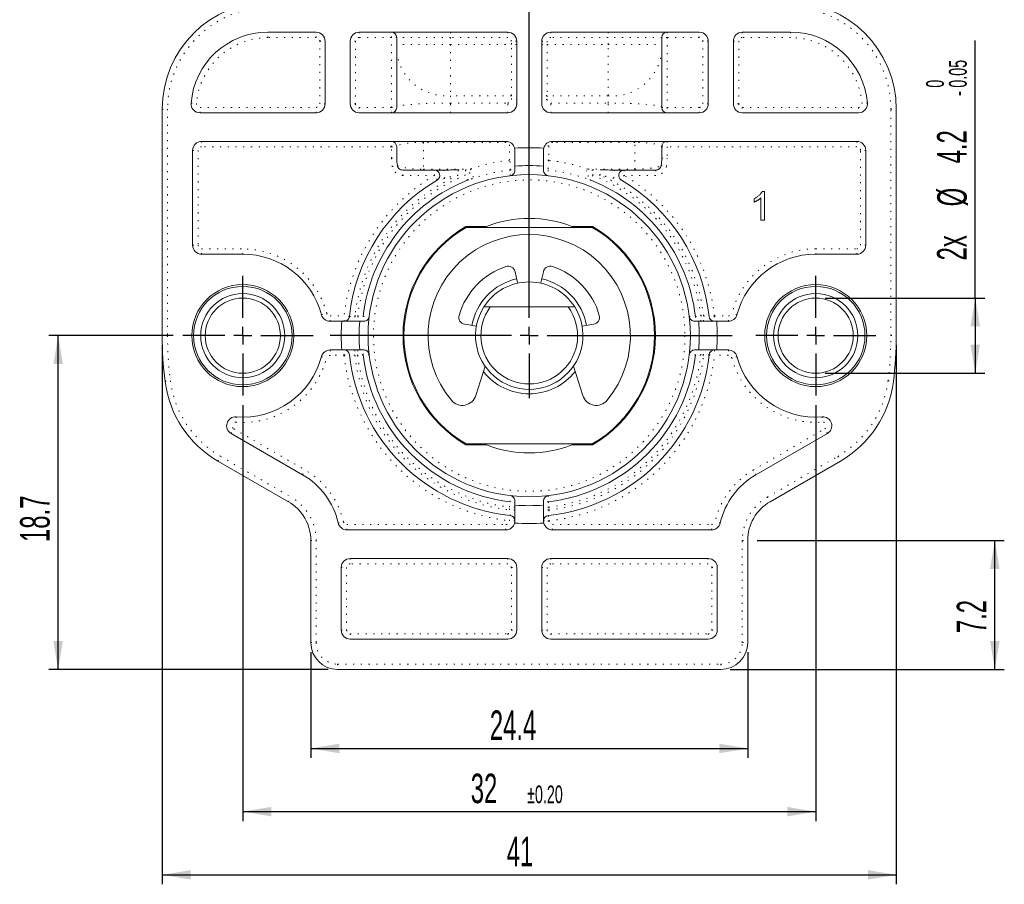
# Model space of a CAD drawing. Header units: millimetres. Extents: x 47 to 256, y 100 to 376.
# Tile 4 of 6: x 47 to 141, y 240 to 322. Entities that reach past the tile are written whole.
import ezdxf

# ---------------------------------------------------------------- set-up
doc = ezdxf.new("R2010")
doc.units = ezdxf.units.MM
doc.linetypes.add('DOT2', pattern=[0.635, 0, -0.635])
doc.layers.add('LINEE_SOTTILI', color=7, linetype='Continuous')
doc.styles.add('SLDTEXTSTYLE0', font='TXT', dxfattribs={"width": 0.605})
doc.dimstyles.new('SLDDIMSTYLE0', dxfattribs={"dimtxt": 2.8, "dimasz": 2.7, "dimexe": 0, "dimexo": 0.0625, "dimgap": 0.7, "dimtad": 1, "dimlfac": 0.588235, "dimrnd": 1e-09, "dimzin": 12, "dimdsep": 46, "dimtxsty": 'SLDTEXTSTYLE0', "dimsah": 1, "dimcen": 0.09, "dimadec": 0, "dimazin": 3, "dimtol": 1, "dimtp": 0.2, "dimtm": 0.2, "dimtfac": 1, "dimtofl": 0, "dimtmove": 0, "dimatfit": 3, "dimfxl": 0, "dimfrac": 2, "dimtolj": 1, "dimtzin": 0, "dimarcsym": 0})
doc.dimstyles.new('SLDDIMSTYLE1', dxfattribs={"dimtxt": 2.8, "dimasz": 2.7, "dimexe": 0, "dimexo": 0.0625, "dimgap": 0.7, "dimtad": 1, "dimlfac": 0.588235, "dimrnd": 1e-09, "dimzin": 12, "dimdsep": 46, "dimtxsty": 'SLDTEXTSTYLE0', "dimsah": 1, "dimcen": 0.09, "dimadec": 0, "dimazin": 3, "dimtfac": 1, "dimtofl": 0, "dimtmove": 0, "dimatfit": 3, "dimfxl": 0, "dimfrac": 2, "dimtolj": 1, "dimtzin": 12, "dimarcsym": 0})
doc.dimstyles.new('SLDDIMSTYLE2', dxfattribs={"dimtxt": 2.8, "dimasz": 2.7, "dimexe": 0, "dimexo": 0.0625, "dimgap": 0.7, "dimtad": 1, "dimdec": 1, "dimlfac": 0.588235, "dimrnd": 1e-09, "dimzin": 12, "dimdsep": 46, "dimtxsty": 'SLDTEXTSTYLE0', "dimsah": 1, "dimcen": 0.09, "dimadec": 0, "dimazin": 3, "dimtfac": 1, "dimtdec": 1, "dimtofl": 0, "dimtmove": 0, "dimatfit": 3, "dimfxl": 0, "dimfrac": 2, "dimtolj": 1, "dimtzin": 12, "dimarcsym": 0})
doc.dimstyles.new('SLDDIMSTYLE3', dxfattribs={"dimtxt": 2.8, "dimasz": 2.7, "dimexe": 0, "dimexo": 0.0625, "dimgap": 0.7, "dimtad": 1, "dimlfac": 0.588235, "dimrnd": 1e-09, "dimzin": 12, "dimdsep": 46, "dimtxsty": 'SLDTEXTSTYLE0', "dimsah": 1, "dimcen": 0.09, "dimadec": 0, "dimazin": 3, "dimtol": 1, "dimtm": 0.05, "dimtfac": 1, "dimtofl": 0, "dimtmove": 0, "dimatfit": 3, "dimfxl": 0, "dimfrac": 2, "dimtolj": 1, "dimarcsym": 0})

# ---------------------------------------------------------------- blocks, each defined once
blk = doc.blocks.new('_D')
at = {"layer": 'LINEE_SOTTILI', "color": 7}
for p, q in [((68.291, 285.373), (68.291, 245.863)), ((122.691, 285.373), (122.691, 245.863)), ((68.291, 246.763), (122.691, 246.763))]:
    blk.add_line(p, q, dxfattribs=at)
for points in [[(68.291, 246.763), (70.991, 246.313), (70.991, 247.213)], [(122.691, 246.763), (119.991, 247.213), (119.991, 246.313)]]:
    blk.add_solid(points, dxfattribs=at)
at = {"layer": 'LINEE_SOTTILI', "color": 7, "attachment_point": 1, "style": 'SLDTEXTSTYLE0'}
for s, insert, char_height in [('32', (89.938, 250.372), 2.8), ('±0.20', (95.285, 249.247), 1.68)]:
    blk.add_mtext(s, dxfattribs=dict(at, insert=insert, char_height=char_height))
blk = doc.blocks.new('_D_1')
at = {"layer": 'LINEE_SOTTILI', "color": 7}
for p, q in [((60.641, 291.068), (60.641, 239.863)), ((130.341, 291.068), (130.341, 239.863)), ((60.641, 240.763), (130.341, 240.763))]:
    blk.add_line(p, q, dxfattribs=at)
for points in [[(60.641, 240.763), (63.341, 240.313), (63.341, 241.213)], [(130.341, 240.763), (127.641, 241.213), (127.641, 240.313)]]:
    blk.add_solid(points, dxfattribs=at)
at = {"layer": 'LINEE_SOTTILI', "color": 7, "insert": (93.352, 244.372), "char_height": 2.8, "attachment_point": 1, "style": 'SLDTEXTSTYLE0'}
blk.add_mtext('41', dxfattribs=at)
blk = doc.blocks.new('_D_2')
at = {"layer": 'LINEE_SOTTILI', "color": 7}
for p, q in [((61.696, 291.968), (49.861, 291.968)), ((50.761, 260.263), (50.761, 291.968)), ((76.401, 260.263), (49.861, 260.263))]:
    blk.add_line(p, q, dxfattribs=at)
for points in [[(50.761, 291.968), (50.311, 289.268), (51.211, 289.268)], [(50.761, 260.263), (51.211, 262.963), (50.311, 262.963)]]:
    blk.add_solid(points, dxfattribs=at)
at = {"layer": 'LINEE_SOTTILI', "color": 7, "insert": (47.152, 272.372), "char_height": 2.8, "attachment_point": 1, "rotation": 90, "style": 'SLDTEXTSTYLE0'}
blk.add_mtext('18.7', dxfattribs=at)
blk = doc.blocks.new('_D_3')
at = {"layer": 'LINEE_SOTTILI', "color": 7}
for p, q in [((74.751, 261.913), (74.751, 251.863)), ((116.231, 261.913), (116.231, 251.863)), ((74.751, 252.763), (116.231, 252.763))]:
    blk.add_line(p, q, dxfattribs=at)
for points in [[(74.751, 252.763), (77.451, 252.313), (77.451, 253.213)], [(116.231, 252.763), (113.531, 253.213), (113.531, 252.313)]]:
    blk.add_solid(points, dxfattribs=at)
at = {"layer": 'LINEE_SOTTILI', "color": 7, "insert": (91.748, 256.372), "char_height": 2.8, "attachment_point": 1, "style": 'SLDTEXTSTYLE0'}
blk.add_mtext('24.4', dxfattribs=at)
blk = doc.blocks.new('_D_4')
at = {"layer": 'LINEE_SOTTILI', "color": 7}
for p, q in [((117.131, 272.514), (140.599, 272.514)), ((139.699, 260.263), (139.699, 272.514)), ((114.581, 260.263), (140.599, 260.263))]:
    blk.add_line(p, q, dxfattribs=at)
for points in [[(139.699, 272.514), (139.249, 269.814), (140.149, 269.814)], [(139.699, 260.263), (140.149, 262.963), (139.249, 262.963)]]:
    blk.add_solid(points, dxfattribs=at)
at = {"layer": 'LINEE_SOTTILI', "color": 7, "insert": (136.089, 263.715), "char_height": 2.8, "attachment_point": 1, "rotation": 90, "style": 'SLDTEXTSTYLE0'}
blk.add_mtext('7.2', dxfattribs=at)
blk = doc.blocks.new('_D_5')
at = {"layer": 'LINEE_SOTTILI', "color": 7}
for p, q in [((137.841, 295.538), (137.841, 320.003)), ((123.591, 295.538), (138.741, 295.538)), ((137.841, 295.538), (137.841, 288.398)), ((123.591, 288.398), (138.741, 288.398))]:
    blk.add_line(p, q, dxfattribs=at)
for points in [[(137.841, 295.538), (137.391, 292.838), (138.291, 292.838)], [(137.841, 288.398), (138.291, 291.098), (137.391, 291.098)]]:
    blk.add_solid(points, dxfattribs=at)
at = {"layer": 'LINEE_SOTTILI', "color": 7, "attachment_point": 1, "rotation": 90, "style": 'SLDTEXTSTYLE0'}
for s, insert, char_height in [('0.05', (135.349, 315.512), 1.68), ('0', (133.179, 315.512), 1.68), ('-', (135.349, 314.744), 1.68), ('4.2', (134.212, 308.327), 2.8), ('%%c', (134.232, 304.245), 2.8), ('2x', (134.212, 299.111), 2.8)]:
    blk.add_mtext(s, dxfattribs=dict(at, insert=insert, char_height=char_height))
blk = doc.blocks.new('SW_CENTERMARKSYMBOL_0')
at = {"layer": 'LINEE_SOTTILI', "color": 0}
for p, q in [((0, 1.7), (0, 5.695)), ((-1.7, 0), (-5.695, 0)), ((0, 0), (-0.85, 0)), ((0, 0), (0, 0.85)), ((0, 0), (0, -0.85)), ((0, 0), (0.85, 0)), ((1.7, 0), (6.694, 0)), ((0, -1.7), (0, -5.695))]:
    blk.add_line(p, q, dxfattribs=at)
blk = doc.blocks.new('SW_CENTERMARKSYMBOL_1')
at = {"layer": 'LINEE_SOTTILI', "color": 0}
for p, q in [((0, 1.7), (0, 5.695)), ((-1.7, 0), (-5.695, 0)), ((0, 0), (-0.85, 0)), ((0, 0), (0, 0.85)), ((0, 0), (0, -0.85)), ((0, 0), (0.85, 0)), ((1.7, 0), (5.695, 0)), ((0, -1.7), (0, -5.695))]:
    blk.add_line(p, q, dxfattribs=at)
blk = doc.blocks.new('SW_CENTERMARKSYMBOL_2')
at = {"layer": 'LINEE_SOTTILI', "color": 0}
for p, q in [((0, 1.7), (0, 38.127)), ((-1.7, 0), (-18.901, 0)), ((0, 0), (-0.85, 0)), ((0, 0), (0, 0.85)), ((0, 0), (0, -0.85)), ((0, 0), (0.85, 0)), ((1.7, 0), (19.253, 0)), ((0, -1.7), (0, -5.95))]:
    blk.add_line(p, q, dxfattribs=at)

msp = doc.modelspace()

# ---------------------------------------------------------------- linework, layer by layer
at = {"color": 7, "linetype": 'Continuous', "lineweight": 15}
for p, q in [((70.671, 320.783), (75.261, 320.783)), ((79.341, 320.783), (93.451, 320.783)), ((111.641, 320.783), (97.531, 320.783)), ((120.311, 320.783), (115.721, 320.783)), ((76.111, 319.933), (76.111, 313.983)), ((78.491, 313.983), (78.491, 319.933)), ((82.911, 319.63), (82.911, 320.273)), ((94.301, 319.933), (94.301, 313.983)), ((96.681, 319.933), (96.681, 313.983)), ((108.071, 320.273), (108.071, 319.63)), ((112.491, 313.983), (112.491, 319.933)), ((114.871, 319.933), (114.871, 313.983)), ((82.911, 318.934), (82.911, 319.63)), ((82.911, 313.643), (82.911, 318.934)), ((108.071, 319.63), (108.071, 318.934)), ((108.071, 318.934), (108.071, 313.643)), ((60.641, 291.968), (60.641, 313.473)), ((130.341, 313.473), (130.341, 291.968)), ((75.261, 313.133), (64.231, 313.133)), ((93.451, 313.133), (79.341, 313.133)), ((97.531, 313.133), (111.641, 313.133)), ((115.721, 313.133), (126.751, 313.133)), ((93.281, 310.413), (64.381, 310.413)), ((126.601, 310.413), (97.701, 310.413)), ((63.531, 309.563), (63.531, 300.553)), ((82.911, 308.814), (82.911, 309.903)), ((96.851, 309.563), (96.851, 308.06)), ((108.071, 309.903), (108.071, 308.814)), ((127.451, 300.553), (127.451, 309.563)), ((85.461, 307.693), (83.483, 307.693)), ((87.312, 307.693), (85.461, 307.693)), ((94.131, 307.667), (94.131, 308.06)), ((96.851, 308.06), (96.851, 307.667)), ((105.521, 307.693), (103.67, 307.693)), ((107.499, 307.693), (105.521, 307.693)), ((116.842, 304.648), (116.842, 304.97)), ((117.47, 302.93), (117.47, 305.049)), ((117.594, 305.65), (117.818, 305.65)), ((117.818, 305.65), (117.818, 302.93)), ((117.818, 302.93), (117.47, 302.93)), ((89.482, 302.338), (91.435, 302.338)), ((89.505, 302.253), (101.477, 302.253)), ((99.547, 302.338), (101.5, 302.338)), ((64.381, 299.703), (68.291, 299.703)), ((122.691, 299.703), (126.601, 299.703)), ((94.144, 298.043), (94.345, 297.138)), ((96.637, 297.138), (96.838, 298.043)), ((94.345, 297.138), (94.403, 296.95)), ((96.579, 296.95), (96.637, 297.138)), ((91.177, 294.688), (91.794, 294.688)), ((91.794, 294.688), (99.188, 294.688)), ((99.188, 294.688), (99.805, 294.688)), ((77.693, 293.328), (76.587, 293.328)), ((79.398, 293.328), (79.792, 293.328)), ((90.469, 292.853), (89.363, 293.048)), ((101.619, 293.048), (100.514, 292.853)), ((111.19, 293.328), (111.584, 293.328)), ((114.395, 293.328), (113.289, 293.328)), ((76.587, 290.608), (77.693, 290.608)), ((79.792, 290.608), (79.398, 290.608)), ((111.584, 290.608), (111.19, 290.608)), ((113.289, 290.608), (114.395, 290.608)), ((90.412, 286.28), (91.293, 289.072)), ((99.689, 289.072), (100.57, 286.28)), ((67.184, 282.674), (73.964, 278.759)), ((117.018, 278.759), (123.798, 282.674)), ((91.435, 281.598), (89.482, 281.598)), ((101.477, 281.683), (89.505, 281.683)), ((101.5, 281.598), (99.547, 281.598)), ((72.626, 276.195), (65.934, 280.059)), ((125.048, 280.059), (118.356, 276.195)), ((94.131, 275.875), (94.131, 276.269)), ((94.131, 274.373), (94.131, 275.875)), ((96.851, 276.269), (96.851, 275.875)), ((78.179, 273.523), (93.281, 273.523)), ((97.701, 273.523), (112.803, 273.523)), ((74.751, 262.813), (74.751, 272.514)), ((116.231, 272.514), (116.231, 262.813)), ((93.451, 270.803), (78.491, 270.803)), ((112.491, 270.803), (97.531, 270.803)), ((77.641, 269.953), (77.641, 264.003)), ((94.301, 264.003), (94.301, 269.953)), ((96.681, 269.953), (96.681, 264.003)), ((113.341, 264.003), (113.341, 269.953)), ((78.491, 263.153), (93.451, 263.153)), ((97.531, 263.153), (112.491, 263.153)), ((113.681, 260.263), (77.301, 260.263))]:
    msp.add_line(p, q, dxfattribs=at)
at = {"color": 8, "linetype": 'DOT2', "lineweight": 0}
for p, q in [((70.671, 320.273), (70.671, 320.783)), ((75.261, 320.273), (75.261, 320.783)), ((79.341, 320.783), (79.341, 320.273)), ((82.401, 320.273), (82.401, 320.783)), ((88.011, 320.783), (88.011, 320.273)), ((93.451, 320.783), (93.451, 320.273)), ((97.531, 320.783), (97.531, 320.273)), ((102.971, 320.783), (102.971, 320.273)), ((108.581, 320.783), (108.581, 320.273)), ((111.641, 320.273), (111.641, 320.783)), ((115.721, 320.783), (115.721, 320.273)), ((120.311, 320.783), (120.311, 320.273)), ((75.261, 320.273), (70.671, 320.273)), ((75.601, 313.983), (75.601, 319.933)), ((75.601, 319.933), (76.111, 319.933)), ((79.001, 319.933), (78.491, 319.933)), ((79.001, 319.933), (79.001, 313.983)), ((82.401, 320.273), (79.341, 320.273)), ((82.911, 320.273), (82.401, 320.273)), ((82.401, 313.643), (82.401, 320.273)), ((88.011, 320.273), (82.911, 320.273)), ((93.451, 320.273), (88.011, 320.273)), ((88.011, 320.273), (88.011, 319.63)), ((94.301, 319.933), (93.791, 319.933)), ((93.791, 319.63), (93.791, 319.933)), ((96.681, 319.933), (97.191, 319.933)), ((97.191, 319.933), (97.191, 319.63)), ((102.971, 320.273), (97.531, 320.273)), ((108.071, 320.273), (102.971, 320.273)), ((102.971, 319.63), (102.971, 320.273)), ((108.581, 320.273), (108.071, 320.273)), ((108.581, 320.273), (108.581, 313.643)), ((111.641, 320.273), (108.581, 320.273)), ((112.491, 319.933), (111.981, 319.933)), ((111.981, 313.983), (111.981, 319.933)), ((114.871, 319.933), (115.381, 319.933)), ((115.381, 319.933), (115.381, 313.983)), ((120.311, 320.273), (115.721, 320.273)), ((88.011, 319.63), (82.911, 319.63)), ((88.011, 319.63), (88.011, 314.756)), ((88.011, 319.63), (93.791, 319.63)), ((94.301, 319.63), (93.791, 319.63)), ((93.791, 314.756), (93.791, 319.63)), ((96.681, 319.63), (97.191, 319.63)), ((97.191, 319.63), (97.191, 314.756)), ((97.191, 319.63), (102.971, 319.63)), ((102.971, 314.756), (102.971, 319.63)), ((102.971, 319.63), (108.071, 319.63)), ((93.791, 314.756), (88.011, 314.756)), ((88.011, 314.756), (88.011, 314.061)), ((93.791, 314.401), (93.791, 314.756)), ((102.971, 314.756), (97.191, 314.756)), ((97.191, 314.756), (97.191, 314.401)), ((102.971, 314.061), (102.971, 314.756)), ((60.641, 313.473), (61.151, 313.473)), ((61.151, 313.473), (61.151, 291.968)), ((64.231, 313.133), (64.231, 313.643)), ((64.231, 313.643), (75.261, 313.643)), ((75.261, 313.133), (75.261, 313.643)), ((76.111, 313.983), (75.601, 313.983)), ((79.001, 313.983), (78.491, 313.983)), ((79.341, 313.643), (79.341, 313.133)), ((79.341, 313.643), (82.401, 313.643)), ((82.401, 313.643), (82.911, 313.643)), ((82.401, 313.133), (82.401, 313.643)), ((88.011, 314.061), (93.451, 314.061)), ((88.011, 313.133), (88.011, 314.061)), ((93.451, 313.133), (93.451, 314.061)), ((97.531, 314.061), (102.971, 314.061)), ((97.531, 313.133), (97.531, 314.061)), ((102.971, 313.133), (102.971, 314.061)), ((108.071, 313.643), (108.581, 313.643)), ((108.581, 313.643), (108.581, 313.133)), ((108.581, 313.643), (111.641, 313.643)), ((111.641, 313.133), (111.641, 313.643)), ((112.491, 313.983), (111.981, 313.983)), ((115.381, 313.983), (114.871, 313.983)), ((115.721, 313.643), (115.721, 313.133)), ((115.721, 313.643), (126.751, 313.643)), ((126.751, 313.643), (126.751, 313.133)), ((129.831, 291.968), (129.831, 313.473)), ((129.831, 313.473), (130.341, 313.473)), ((64.381, 310.413), (64.381, 309.903)), ((82.401, 309.903), (82.401, 310.413)), ((85.461, 310.413), (85.461, 310.321)), ((93.281, 310.413), (93.281, 310.321)), ((97.701, 310.321), (97.701, 310.413)), ((105.521, 310.321), (105.521, 310.413)), ((108.581, 310.413), (108.581, 309.903)), ((126.601, 310.413), (126.601, 309.903)), ((63.531, 309.563), (64.041, 309.563)), ((64.041, 309.563), (64.041, 300.553)), ((82.401, 309.903), (64.381, 309.903)), ((82.401, 309.903), (82.911, 309.903)), ((82.401, 308.814), (82.401, 309.903)), ((93.281, 310.321), (85.461, 310.321)), ((85.461, 310.321), (85.461, 307.785)), ((93.621, 308.621), (93.621, 309.981)), ((97.361, 309.981), (97.361, 308.621)), ((105.521, 310.321), (97.701, 310.321)), ((105.521, 307.785), (105.521, 310.321)), ((108.071, 309.903), (108.581, 309.903)), ((108.581, 309.903), (108.581, 308.814)), ((126.601, 309.903), (108.581, 309.903)), ((127.451, 309.563), (126.941, 309.563)), ((126.941, 300.553), (126.941, 309.563)), ((82.401, 308.814), (82.911, 308.814)), ((108.071, 308.814), (108.581, 308.814)), ((83.483, 307.183), (83.483, 307.693)), ((85.461, 307.785), (89.913, 307.785)), ((85.461, 307.785), (85.461, 307.693)), ((86.486, 307.183), (86.486, 307.693)), ((88.752, 307.703), (89.45, 307.703)), ((88.752, 307.703), (88.752, 307.204)), ((89.45, 307.703), (89.45, 307.204)), ((101.069, 307.785), (105.521, 307.785)), ((101.532, 307.703), (102.231, 307.703)), ((101.532, 307.204), (101.532, 307.703)), ((102.231, 307.204), (102.231, 307.703)), ((104.496, 307.693), (104.496, 307.183)), ((105.521, 307.693), (105.521, 307.785)), ((107.499, 307.693), (107.499, 307.183)), ((86.486, 307.183), (83.483, 307.183)), ((89.45, 307.204), (88.752, 307.204)), ((102.231, 307.204), (101.532, 307.204)), ((107.499, 307.183), (104.496, 307.183)), ((63.531, 300.553), (64.041, 300.553)), ((64.381, 299.703), (64.381, 300.213)), ((64.381, 300.213), (68.291, 300.213)), ((68.291, 299.703), (68.291, 300.213)), ((122.691, 299.703), (122.691, 300.213)), ((122.691, 300.213), (126.601, 300.213)), ((126.601, 299.703), (126.601, 300.213)), ((127.451, 300.553), (126.941, 300.553)), ((76.587, 293.328), (76.587, 293.838)), ((76.587, 293.838), (77.91, 293.838)), ((77.91, 293.328), (77.91, 293.838)), ((78.936, 293.838), (78.936, 293.328)), ((78.936, 293.838), (79.208, 293.838)), ((79.208, 293.838), (79.208, 293.328)), ((111.774, 293.328), (111.774, 293.838)), ((111.774, 293.838), (112.046, 293.838)), ((112.046, 293.328), (112.046, 293.838)), ((113.072, 293.838), (113.072, 293.328)), ((113.072, 293.838), (114.395, 293.838)), ((114.395, 293.328), (114.395, 293.838)), ((60.641, 291.968), (61.151, 291.968)), ((129.831, 291.968), (130.341, 291.968)), ((76.587, 290.608), (76.587, 290.098)), ((77.91, 290.098), (76.587, 290.098)), ((77.91, 290.098), (77.91, 290.608)), ((78.936, 290.608), (78.936, 290.098)), ((79.208, 290.098), (78.936, 290.098)), ((79.208, 290.608), (79.208, 290.098)), ((111.774, 290.098), (111.774, 290.608)), ((112.046, 290.098), (111.774, 290.098)), ((112.046, 290.098), (112.046, 290.608)), ((113.072, 290.608), (113.072, 290.098)), ((114.395, 290.098), (113.072, 290.098)), ((114.395, 290.608), (114.395, 290.098)), ((67.439, 283.116), (74.219, 279.201)), ((116.763, 279.201), (123.543, 283.116)), ((66.189, 280.5), (72.881, 276.636)), ((118.101, 276.636), (124.793, 280.5)), ((93.621, 275.413), (93.621, 275.685)), ((94.131, 275.685), (93.621, 275.685)), ((94.131, 275.413), (93.621, 275.413)), ((97.361, 275.685), (96.851, 275.685)), ((97.361, 275.413), (96.851, 275.413)), ((97.361, 275.685), (97.361, 275.413)), ((78.179, 273.523), (78.179, 274.033)), ((78.179, 274.033), (93.281, 274.033)), ((93.281, 273.523), (93.281, 274.033)), ((94.131, 274.387), (93.621, 274.387)), ((93.621, 274.373), (93.621, 274.387)), ((94.131, 274.373), (93.621, 274.373)), ((97.361, 274.387), (96.851, 274.387)), ((96.851, 274.373), (97.361, 274.373)), ((97.361, 274.387), (97.361, 274.373)), ((97.701, 273.523), (97.701, 274.033)), ((97.701, 274.033), (112.803, 274.033)), ((112.803, 273.523), (112.803, 274.033)), ((74.751, 272.514), (75.261, 272.514)), ((75.261, 272.514), (75.261, 262.813)), ((115.721, 262.813), (115.721, 272.514)), ((115.721, 272.514), (116.231, 272.514)), ((78.491, 270.803), (78.491, 270.293)), ((93.451, 270.293), (78.491, 270.293)), ((93.451, 270.803), (93.451, 270.293)), ((97.531, 270.803), (97.531, 270.293)), ((112.491, 270.293), (97.531, 270.293)), ((112.491, 270.803), (112.491, 270.293)), ((77.641, 269.953), (78.151, 269.953)), ((78.151, 269.953), (78.151, 264.003)), ((93.791, 269.953), (94.301, 269.953)), ((93.791, 264.003), (93.791, 269.953)), ((96.681, 269.953), (97.191, 269.953)), ((97.191, 269.953), (97.191, 264.003)), ((112.831, 264.003), (112.831, 269.953)), ((112.831, 269.953), (113.341, 269.953)), ((77.641, 264.003), (78.151, 264.003)), ((78.491, 263.663), (93.451, 263.663)), ((78.491, 263.663), (78.491, 263.153)), ((93.451, 263.663), (93.451, 263.153)), ((93.791, 264.003), (94.301, 264.003)), ((96.681, 264.003), (97.191, 264.003)), ((97.531, 263.663), (112.491, 263.663)), ((97.531, 263.663), (97.531, 263.153)), ((112.491, 263.663), (112.491, 263.153)), ((112.831, 264.003), (113.341, 264.003)), ((74.751, 262.813), (75.261, 262.813)), ((115.721, 262.813), (116.231, 262.813)), ((77.301, 260.773), (77.301, 260.263)), ((77.301, 260.773), (113.681, 260.773)), ((113.681, 260.773), (113.681, 260.263))]:
    msp.add_line(p, q, dxfattribs=at)
at = {"color": 8, "linetype": 'DOT2', "lineweight": 0, "flags": 128}
for points in [[(63.384, 314.05), (63.394, 314.049), (63.423, 314.047), (63.47, 314.043), (63.533, 314.038), (63.61, 314.032), (63.698, 314.025), (63.793, 314.018), (63.892, 314.01)], [(127.598, 314.05), (127.588, 314.049), (127.56, 314.047), (127.513, 314.043), (127.449, 314.038), (127.372, 314.032), (127.284, 314.025), (127.189, 314.018), (127.09, 314.01)], [(82.47, 308.027), (82.56, 308.043), (82.648, 308.058), (82.729, 308.073), (82.803, 308.086), (82.865, 308.097), (82.914, 308.105), (82.949, 308.112), (82.968, 308.115)], [(87.312, 307.693), (87.357, 307.675), (87.399, 307.622), (87.435, 307.539), (87.462, 307.43), (87.478, 307.304), (87.483, 307.169), (87.476, 307.036), (87.457, 306.912)], [(89.913, 307.785), (89.992, 307.691), (90.063, 307.568), (90.121, 307.427), (90.16, 307.28), (90.176, 307.141), (90.169, 307.023), (90.138, 306.936), (90.087, 306.888)], [(93.681, 307.16), (93.681, 307.191), (93.681, 307.314), (93.679, 307.697)], [(97.303, 307.697), (97.302, 307.591), (97.301, 307.16)], [(100.896, 306.888), (100.844, 306.936), (100.813, 307.023), (100.806, 307.141), (100.822, 307.28), (100.861, 307.427), (100.919, 307.568), (100.991, 307.691), (101.069, 307.785)], [(103.525, 306.912), (103.506, 307.036), (103.499, 307.169), (103.504, 307.304), (103.52, 307.43), (103.547, 307.539), (103.583, 307.622), (103.625, 307.675), (103.67, 307.693)], [(108.014, 308.115), (108.033, 308.112), (108.068, 308.105), (108.117, 308.097), (108.179, 308.086), (108.253, 308.073), (108.334, 308.058), (108.422, 308.043), (108.512, 308.027)], [(86.746, 306.744), (86.741, 306.752), (86.726, 306.777), (86.702, 306.818), (86.67, 306.873), (86.631, 306.939), (86.586, 307.015), (86.537, 307.097), (86.486, 307.183)], [(89.638, 306.73), (89.633, 306.741), (89.622, 306.77), (89.604, 306.815), (89.581, 306.874), (89.552, 306.945), (89.52, 307.026), (89.486, 307.113), (89.45, 307.204)], [(101.532, 307.204), (101.496, 307.113), (101.462, 307.026), (101.43, 306.945), (101.401, 306.874), (101.378, 306.815), (101.36, 306.77), (101.349, 306.741), (101.344, 306.73)], [(104.496, 307.183), (104.445, 307.097), (104.396, 307.015), (104.352, 306.939), (104.312, 306.873), (104.28, 306.818), (104.256, 306.777), (104.241, 306.752), (104.236, 306.744)], [(75.765, 293.959), (75.775, 293.962), (75.803, 293.969), (75.848, 293.981), (75.91, 293.997), (75.984, 294.017), (76.07, 294.04), (76.162, 294.065), (76.258, 294.09)], [(78.417, 293.784), (78.408, 293.785), (78.379, 293.788), (78.332, 293.793), (78.269, 293.8), (78.192, 293.808), (78.104, 293.817), (78.009, 293.827), (77.91, 293.838)], [(79.208, 293.838), (79.305, 293.827), (79.399, 293.816), (79.485, 293.806), (79.561, 293.797), (79.624, 293.79), (79.672, 293.785), (79.702, 293.781), (79.715, 293.78)], [(79.715, 293.78), (79.745, 293.78), (79.868, 293.779), (80.298, 293.778)], [(110.684, 293.778), (110.714, 293.778), (110.837, 293.778), (111.268, 293.78)], [(111.268, 293.78), (111.28, 293.781), (111.31, 293.785), (111.358, 293.79), (111.421, 293.797), (111.497, 293.806), (111.584, 293.816), (111.677, 293.827), (111.774, 293.838)], [(113.072, 293.838), (112.973, 293.827), (112.878, 293.817), (112.79, 293.808), (112.713, 293.8), (112.65, 293.793), (112.603, 293.788), (112.575, 293.785), (112.565, 293.784)], [(115.217, 293.959), (115.207, 293.962), (115.179, 293.969), (115.134, 293.981), (115.072, 293.997), (114.998, 294.017), (114.913, 294.04), (114.82, 294.065), (114.724, 294.09)], [(75.765, 289.977), (75.775, 289.974), (75.803, 289.967), (75.848, 289.955), (75.91, 289.938), (75.984, 289.918), (76.07, 289.896), (76.162, 289.871), (76.258, 289.845)], [(77.91, 290.098), (78.009, 290.108), (78.104, 290.118), (78.192, 290.128), (78.269, 290.136), (78.332, 290.143), (78.379, 290.148), (78.408, 290.151), (78.417, 290.152)], [(79.715, 290.156), (79.702, 290.155), (79.672, 290.151), (79.624, 290.146), (79.561, 290.138), (79.485, 290.13), (79.399, 290.12), (79.305, 290.109), (79.208, 290.098)], [(80.298, 290.158), (80.268, 290.158), (80.145, 290.158), (79.715, 290.156)], [(111.268, 290.156), (111.237, 290.156), (111.114, 290.157), (110.684, 290.158)], [(111.774, 290.098), (111.677, 290.109), (111.584, 290.12), (111.497, 290.13), (111.421, 290.138), (111.358, 290.146), (111.31, 290.151), (111.28, 290.155), (111.268, 290.156)], [(112.565, 290.152), (112.575, 290.151), (112.603, 290.148), (112.65, 290.143), (112.713, 290.136), (112.79, 290.128), (112.878, 290.118), (112.973, 290.108), (113.072, 290.098)], [(115.217, 289.977), (115.207, 289.974), (115.179, 289.967), (115.134, 289.955), (115.072, 289.938), (114.998, 289.918), (114.913, 289.896), (114.82, 289.871), (114.724, 289.845)], [(60.913, 287.619), (60.923, 287.62), (60.952, 287.624), (60.999, 287.63), (61.062, 287.638), (61.138, 287.648), (61.226, 287.659), (61.321, 287.67), (61.419, 287.683)], [(129.563, 287.683), (129.661, 287.67), (129.756, 287.659), (129.844, 287.648), (129.92, 287.638), (129.983, 287.63), (130.03, 287.624), (130.059, 287.62), (130.069, 287.619)], [(67.676, 284.257), (67.676, 284.248), (67.673, 284.219), (67.67, 284.172), (67.665, 284.108), (67.658, 284.031), (67.651, 283.943), (67.644, 283.848), (67.636, 283.749)], [(123.306, 284.257), (123.307, 284.248), (123.309, 284.219), (123.313, 284.172), (123.318, 284.108), (123.324, 284.031), (123.331, 283.943), (123.338, 283.848), (123.346, 283.749)], [(67.184, 282.674), (67.189, 282.682), (67.203, 282.708), (67.227, 282.748), (67.259, 282.803), (67.297, 282.87), (67.341, 282.947), (67.389, 283.029), (67.439, 283.116)], [(123.798, 282.674), (123.793, 282.682), (123.779, 282.708), (123.755, 282.748), (123.724, 282.803), (123.685, 282.87), (123.641, 282.947), (123.593, 283.029), (123.543, 283.116)], [(65.934, 280.059), (65.939, 280.067), (65.953, 280.092), (65.977, 280.133), (66.008, 280.188), (66.047, 280.255), (66.091, 280.331), (66.139, 280.414), (66.189, 280.5)], [(124.793, 280.5), (124.843, 280.414), (124.891, 280.331), (124.935, 280.255), (124.974, 280.188), (125.005, 280.133), (125.029, 280.092), (125.044, 280.067), (125.048, 280.059)], [(73.964, 278.759), (73.969, 278.768), (73.984, 278.793), (74.007, 278.834), (74.039, 278.889), (74.077, 278.956), (74.122, 279.032), (74.169, 279.115), (74.219, 279.201)], [(117.018, 278.759), (117.013, 278.768), (116.999, 278.793), (116.975, 278.834), (116.943, 278.889), (116.905, 278.956), (116.861, 279.032), (116.813, 279.115), (116.763, 279.201)], [(93.679, 276.191), (93.679, 276.222), (93.68, 276.345), (93.681, 276.775)], [(97.301, 276.775), (97.301, 276.745), (97.301, 276.622), (97.303, 276.191)], [(72.626, 276.195), (72.631, 276.203), (72.645, 276.228), (72.669, 276.269), (72.701, 276.324), (72.739, 276.391), (72.783, 276.467), (72.831, 276.55), (72.881, 276.636)], [(93.621, 275.685), (93.632, 275.782), (93.643, 275.875), (93.653, 275.962), (93.662, 276.038), (93.669, 276.101), (93.674, 276.149), (93.678, 276.179), (93.679, 276.191)], [(97.303, 276.191), (97.304, 276.179), (97.308, 276.149), (97.313, 276.101), (97.321, 276.038), (97.329, 275.962), (97.339, 275.875), (97.35, 275.782), (97.361, 275.685)], [(118.101, 276.636), (118.151, 276.55), (118.199, 276.467), (118.243, 276.391), (118.281, 276.324), (118.313, 276.269), (118.337, 276.228), (118.351, 276.203), (118.356, 276.195)], [(93.621, 274.387), (93.632, 274.486), (93.642, 274.581), (93.651, 274.669), (93.659, 274.746), (93.666, 274.809), (93.671, 274.856), (93.674, 274.884), (93.675, 274.894)], [(97.307, 274.894), (97.308, 274.884), (97.311, 274.856), (97.316, 274.809), (97.323, 274.746), (97.331, 274.669), (97.34, 274.581), (97.351, 274.486), (97.361, 274.387)], [(77.351, 274.182), (77.361, 274.184), (77.389, 274.19), (77.435, 274.201), (77.497, 274.215), (77.572, 274.233), (77.658, 274.252), (77.751, 274.274), (77.848, 274.296)], [(113.631, 274.182), (113.621, 274.184), (113.593, 274.19), (113.547, 274.201), (113.485, 274.215), (113.41, 274.233), (113.324, 274.252), (113.231, 274.274), (113.134, 274.296)]]:
    msp.add_lwpolyline(points, dxfattribs=at)
at = {"color": 7, "linetype": 'Continuous', "lineweight": 15}
for centre, radius in [((95.491, 291.968), 15.3), ((68.291, 291.968), 4.845), ((68.291, 291.968), 4.675), ((122.691, 291.968), 4.845), ((122.691, 291.968), 4.675), ((68.291, 291.968), 3.995), ((68.291, 291.968), 3.57), ((122.691, 291.968), 3.995), ((122.691, 291.968), 3.57)]:
    msp.add_circle(centre, radius, dxfattribs=at)
at = {"color": 8, "linetype": 'DOT2', "lineweight": 0}
msp.add_circle((95.491, 291.968), 14.79, dxfattribs=at)
at = {"color": 7, "linetype": 'Continuous', "lineweight": 15}
for centre, radius, start, end in [((70.841, 313.473), 10.2, 90, 180), ((120.141, 313.473), 10.2, 0, 90), ((70.671, 313.473), 7.31, 90, 175.47194), ((75.261, 319.933), 0.85, 0, 90), ((79.341, 319.933), 0.85, 90, 180), ((82.401, 320.273), 0.51, 0, 90), ((93.451, 319.933), 0.85, 0, 90), ((97.531, 319.933), 0.85, 90, 180), ((108.581, 320.273), 0.51, 90, 180), ((111.641, 319.933), 0.85, 0, 90), ((115.721, 319.933), 0.85, 90, 180), ((120.311, 313.473), 7.31, 4.52806, 90), ((64.231, 313.983), 0.85, 175.47194, 270), ((75.261, 313.983), 0.85, 270, 0), ((79.341, 313.983), 0.85, 180, 270), ((82.401, 313.643), 0.51, 270, 360), ((93.451, 313.983), 0.85, 270, 0), ((97.531, 313.983), 0.85, 180, 270), ((108.581, 313.643), 0.51, 180, 270), ((111.641, 313.983), 0.85, 270, 0), ((115.721, 313.983), 0.85, 180, 270), ((126.751, 313.983), 0.85, 270, 4.52806), ((64.381, 309.563), 0.85, 90, 180), ((82.401, 309.903), 0.51, 0, 90), ((93.281, 309.563), 0.85, 13.69579, 90), ((97.701, 309.563), 0.85, 90, 166.30421), ((108.581, 309.903), 0.51, 90, 180), ((126.601, 309.563), 0.85, 0, 90), ((95.491, 291.968), 17.85, 85.55257, 94.44743), ((86.486, 307.183), 0.51, 300.61858, 90), ((95.491, 291.968), 16.15, 85.16937, 94.83063), ((104.496, 307.183), 0.51, 90, 239.38142), ((95.491, 291.968), 17.17, 120.61858, 173.92851), ((95.491, 291.968), 15.88, 111.62911, 173.44862), ((95.491, 291.968), 15.88, 6.55138, 68.37089), ((95.491, 291.968), 17.17, 6.07149, 59.38142), ((95.491, 291.968), 11.135, 68.63802, 111.36198), ((95.491, 291.968), 11.985, 120.08894, 239.91106), ((95.491, 291.968), 11.9, 120.19876, 239.80124), ((95.491, 291.968), 11.9, 300.19876, 59.80124), ((95.491, 291.968), 11.985, 300.08894, 59.91106), ((95.491, 291.968), 9.605, 320.25287, 219.74713), ((64.381, 300.553), 0.85, 180, 270), ((126.601, 300.553), 0.85, 270, 0), ((68.291, 291.968), 7.735, 14.91737, 90), ((122.691, 291.968), 7.735, 90, 165.08263), ((95.491, 291.968), 6.928, 108.64016, 163.85984), ((93.491, 297.898), 0.669, 12.5, 108.64016), ((97.491, 297.898), 0.669, 71.35984, 167.5), ((95.491, 291.968), 6.928, 16.14016, 71.35984), ((95.491, 291.968), 5.525, 102.5, 170), ((95.491, 291.968), 5.525, 10, 77.5), ((95.491, 291.968), 5.1, 32.23095, 147.76905), ((95.491, 291.968), 5.1, 147.76905, 32.23095), ((95.491, 291.968), 4.59, 143.6588, 36.3412), ((76.587, 294.178), 0.85, 194.91737, 270), ((77.91, 293.838), 0.51, 270, 353.92851), ((89.48, 293.708), 0.669, 163.85984, 260), ((101.503, 293.708), 0.669, 280, 16.14016), ((113.072, 293.838), 0.51, 186.07149, 270), ((114.395, 294.178), 0.85, 270, 345.08263), ((95.491, 291.968), 17.85, 175.63037, 184.36963), ((95.491, 291.968), 16.15, 175.16937, 184.83063), ((95.491, 291.968), 16.15, 355.16937, 4.83063), ((95.491, 291.968), 17.85, 355.63037, 4.36963), ((95.491, 291.968), 34.85, 180, 187.16809), ((95.491, 291.968), 34.85, 352.83191, 0), ((68.291, 291.968), 7.735, 265.442, 345.08263), ((76.587, 289.758), 0.85, 90, 165.08263), ((77.91, 290.098), 0.51, 6.07149, 90), ((95.491, 291.968), 17.17, 186.07149, 263.92851), ((95.491, 291.968), 15.88, 186.55138, 263.44862), ((95.491, 291.968), 15.88, 276.55138, 353.44862), ((95.491, 291.968), 17.17, 276.07149, 353.92851), ((113.072, 290.098), 0.51, 90, 173.92851), ((114.395, 289.758), 0.85, 14.91737, 90), ((122.691, 291.968), 7.735, 194.91737, 274.558), ((95.491, 291.968), 5.525, 217.94922, 322.05078), ((71.034, 288.892), 10.2, 187.16809, 240), ((119.948, 288.892), 10.2, 300, 352.83191), ((89.135, 286.682), 1.339, 219.74713, 342.5), ((101.847, 286.682), 1.339, 197.5, 320.25287), ((67.609, 283.41), 0.85, 85.442, 240), ((123.373, 283.41), 0.85, 300, 94.558), ((95.491, 291.968), 11.135, 248.63802, 291.36198), ((70.394, 272.576), 7.14, 12.99743, 60), ((120.588, 272.576), 7.14, 120, 167.00257), ((70.501, 272.514), 4.25, 0, 60), ((95.491, 291.968), 16.15, 265.16937, 274.83063), ((120.481, 272.514), 4.25, 120, 180), ((93.621, 274.387), 0.51, 0, 83.92851), ((97.361, 274.387), 0.51, 96.07149, 180), ((78.179, 274.373), 0.85, 192.99743, 270), ((93.281, 274.373), 0.85, 270, 346.30421), ((95.491, 291.968), 17.85, 265.55257, 274.44743), ((97.701, 274.373), 0.85, 193.69579, 270), ((112.803, 274.373), 0.85, 270, 347.00257), ((78.491, 269.953), 0.85, 90, 180), ((93.451, 269.953), 0.85, 0, 90), ((97.531, 269.953), 0.85, 90, 180), ((112.491, 269.953), 0.85, 0, 90), ((78.491, 264.003), 0.85, 180, 270), ((93.451, 264.003), 0.85, 270, 0), ((97.531, 264.003), 0.85, 180, 270), ((112.491, 264.003), 0.85, 270, 0), ((77.301, 262.813), 2.55, 180, 270), ((113.681, 262.813), 2.55, 270, 0)]:
    msp.add_arc(centre, radius, start, end, dxfattribs=at)
at = {"color": 8, "linetype": 'DOT2', "lineweight": 0}
for centre, radius, start, end in [((70.841, 313.473), 9.69, 90, 180), ((120.141, 313.473), 9.69, 0, 90), ((70.671, 313.473), 6.8, 90, 175.47194), ((75.261, 319.933), 0.34, 0, 90), ((79.341, 319.933), 0.34, 90, 180), ((93.451, 319.933), 0.34, 0, 90), ((97.531, 319.933), 0.34, 90, 180), ((111.641, 319.933), 0.34, 0, 90), ((115.721, 319.933), 0.34, 90, 180), ((120.311, 313.473), 6.8, 4.52806, 90), ((87.574, 319.425), 4.689, 186.0109, 275.34371), ((103.408, 319.425), 4.689, 264.65629, 353.9891), ((93.451, 314.401), 0.34, 270, 0), ((93.833, 314.287), 0.471, 6.24373, 95.11098), ((93.833, 313.932), 0.471, 6.24373, 95.11098), ((97.149, 314.287), 0.471, 84.88902, 173.75627), ((97.149, 313.932), 0.471, 84.88902, 173.75627), ((97.531, 314.401), 0.34, 180, 270), ((64.231, 313.983), 0.34, 175.47194, 270), ((75.261, 313.983), 0.34, 270, 0), ((79.341, 313.983), 0.34, 180, 270), ((111.641, 313.983), 0.34, 270, 0), ((115.721, 313.983), 0.34, 180, 270), ((126.751, 313.983), 0.34, 270, 4.52806), ((64.381, 309.563), 0.34, 90, 180), ((93.281, 309.981), 0.34, 0, 90), ((93.663, 309.512), 0.471, 6.24343, 95.11127), ((97.319, 309.512), 0.471, 84.88873, 173.75657), ((97.701, 309.981), 0.34, 90, 180), ((126.601, 309.563), 0.34, 0, 90), ((93.663, 308.152), 0.471, 6.24349, 95.11099), ((92.018, 308.056), 1.7, 347.80187, 19.42089), ((97.319, 308.152), 0.471, 84.88901, 173.75651), ((98.964, 308.056), 1.7, 160.57911, 192.19813), ((89.364, 307.182), 0.528, 301.14992, 80.70132), ((93.621, 308.204), 0.51, 276.55247, 359.98896), ((97.361, 308.204), 0.51, 180.01104, 263.44753), ((101.618, 307.182), 0.528, 99.29868, 238.85008), ((95.491, 291.968), 17.68, 120.61858, 173.92851), ((95.491, 291.968), 16.66, 113.86201, 173.55526), ((95.491, 291.968), 16.39, 111.62911, 173.44862), ((95.491, 291.968), 16.39, 6.55138, 68.37089), ((95.491, 291.968), 16.66, 6.44474, 66.13799), ((95.491, 291.968), 17.68, 6.07149, 59.38142), ((64.381, 300.553), 0.34, 180, 270), ((68.291, 291.968), 8.245, 14.91737, 90), ((122.691, 291.968), 8.245, 90, 165.08263), ((126.601, 300.553), 0.34, 270, 0), ((76.587, 294.178), 0.34, 194.91737, 270), ((79.208, 293.838), 0.51, 270.01087, 353.46649), ((111.774, 293.838), 0.51, 186.53351, 269.98913), ((114.395, 294.178), 0.34, 270, 345.08263), ((95.491, 291.968), 34.34, 180, 187.16809), ((95.491, 291.968), 34.34, 352.83191, 0), ((68.291, 291.968), 8.245, 265.442, 345.08263), ((76.587, 289.758), 0.34, 90, 165.08263), ((95.491, 291.968), 17.68, 186.07149, 263.92851), ((95.491, 291.968), 16.66, 186.44474, 263.55526), ((79.208, 290.098), 0.51, 6.53351, 89.98913), ((95.491, 291.968), 16.39, 186.55138, 263.44862), ((95.491, 291.968), 16.39, 276.55138, 353.44862), ((95.491, 291.968), 16.66, 276.44474, 353.55526), ((95.491, 291.968), 17.68, 276.07149, 353.92851), ((111.774, 290.098), 0.51, 90.01087, 173.46649), ((114.395, 289.758), 0.34, 14.91737, 90), ((122.691, 291.968), 8.245, 194.91737, 274.558), ((71.034, 288.892), 9.69, 187.16809, 240), ((119.948, 288.892), 9.69, 300, 352.83191), ((67.609, 283.41), 0.34, 85.442, 240), ((123.373, 283.41), 0.34, 300, 94.558), ((70.394, 272.576), 7.65, 12.99743, 60), ((120.588, 272.576), 7.65, 120, 167.00257), ((70.501, 272.514), 4.76, 0, 60), ((93.621, 275.685), 0.51, 0.01087, 83.46649), ((97.361, 275.685), 0.51, 96.53351, 179.98913), ((120.481, 272.514), 4.76, 120, 180), ((78.179, 274.373), 0.34, 192.99743, 270), ((93.281, 274.373), 0.34, 270, 0), ((97.701, 274.373), 0.34, 180, 270), ((112.803, 274.373), 0.34, 270, 347.00257), ((78.491, 269.953), 0.34, 90, 180), ((93.451, 269.953), 0.34, 0, 90), ((97.531, 269.953), 0.34, 90, 180), ((112.491, 269.953), 0.34, 0, 90), ((78.491, 264.003), 0.34, 180, 270), ((93.451, 264.003), 0.34, 270, 0), ((97.531, 264.003), 0.34, 180, 270), ((112.491, 264.003), 0.34, 270, 0), ((77.301, 262.813), 2.04, 180, 270), ((113.681, 262.813), 2.04, 270, 0)]:
    msp.add_arc(centre, radius, start, end, dxfattribs=at)
for centre, major_axis, ratio, start_param, end_param in [((88.011, 313.643), (5.1, 0), 0.081915, 1.570796, 3.141593), ((102.971, 313.643), (5.1, 0), 0.081915, 0, 1.570796), ((85.461, 309.903), (2.55, 0), 0.16383, 1.570796, 3.141593), ((105.521, 309.903), (2.55, 0), 0.16383, 0, 1.570796), ((85.461, 308.814), (0, 3.736), 0.819152, 1.570796, 1.782991), ((95.491, 291.656), (0, 17.068), 0.999087, 0.109885, 0.333258), ((95.491, 291.656), (0, 17.068), 0.999087, 5.949927, 6.1733), ((105.521, 308.814), (0, -3.736), 0.819152, 1.358602, 1.570796), ((85.461, 308.203), (2.55, 0), 0.16383, 3.353787, 4.712389), ((105.521, 308.203), (2.55, 0), 0.16383, 4.712389, 6.070991)]:
    msp.add_ellipse(centre, major_axis=major_axis, ratio=ratio, start_param=start_param, end_param=end_param, dxfattribs=at)
at = {"color": 7, "linetype": 'Continuous', "lineweight": 15}
for centre, start_param, end_param in [((85.461, 308.814), 1.570796, 1.782991), ((105.521, 308.814), 4.500194, 4.712389)]:
    msp.add_ellipse(centre, major_axis=(0, 3.318), ratio=0.768581, start_param=start_param, end_param=end_param, dxfattribs=at)
for points in [[(94.131, 309.563), (94.131, 309.631), (94.123, 309.698), (94.107, 309.764)], [(94.131, 308.06), (94.131, 308.561), (94.131, 309.062), (94.131, 309.563)], [(96.875, 309.764), (96.859, 309.698), (96.851, 309.631), (96.851, 309.563)], [(77.693, 293.328), (78.261, 293.328), (78.83, 293.328), (79.398, 293.328)], [(111.584, 293.328), (112.152, 293.328), (112.721, 293.328), (113.289, 293.328)], [(79.398, 290.608), (78.83, 290.608), (78.261, 290.608), (77.693, 290.608)], [(113.289, 290.608), (112.721, 290.608), (112.152, 290.608), (111.584, 290.608)], [(96.851, 275.875), (96.851, 275.374), (96.851, 274.874), (96.851, 274.373)], [(94.107, 274.172), (94.123, 274.238), (94.131, 274.305), (94.131, 274.373)], [(96.851, 274.373), (96.851, 274.305), (96.859, 274.238), (96.875, 274.172)]]:
    msp.add_open_spline(points, degree=3, dxfattribs=at)
at = {"color": 8, "linetype": 'DOT2', "lineweight": 0}
for points, knots in [([(83.483, 307.183), (83.242, 307.183), (83.008, 307.267), (82.638, 307.574), (82.512, 307.789), (82.47, 308.027)], [0, 0, 0, 0, 0.5, 0.5, 1, 1, 1, 1]), ([(89.45, 307.703), (89.515, 307.715), (89.594, 307.729), (89.751, 307.757), (89.831, 307.771), (89.913, 307.785)], [0, 0, 0, 0, 0.5, 0.5, 1, 1, 1, 1]), ([(93.679, 307.697), (93.04, 307.626), (92.414, 307.519), (91.216, 307.246), (90.641, 307.08), (90.087, 306.888)], [0, 0, 0, 0, 0.5, 0.5, 1, 1, 1, 1]), ([(100.896, 306.888), (100.341, 307.08), (99.759, 307.248), (98.561, 307.521), (97.943, 307.626), (97.303, 307.697)], [0, 0, 0, 0, 0.5, 0.5, 1, 1, 1, 1]), ([(101.069, 307.785), (101.151, 307.771), (101.231, 307.757), (101.389, 307.729), (101.467, 307.715), (101.532, 307.703)], [0, 0, 0, 0, 0.5, 0.5, 1, 1, 1, 1]), ([(108.512, 308.027), (108.471, 307.79), (108.344, 307.574), (107.975, 307.267), (107.74, 307.183), (107.499, 307.183)], [0, 0, 0, 0, 0.5, 0.5, 1, 1, 1, 1]), ([(87.457, 306.912), (87.317, 306.88), (87.177, 306.847), (86.979, 306.8), (86.914, 306.785), (86.8, 306.757), (86.746, 306.744), (86.746, 306.744)], [0, 0, 0, 0, 0.5, 0.5, 0.75, 0.75, 1, 1, 1, 1]), ([(88.752, 307.204), (88.534, 307.16), (88.317, 307.113), (87.885, 307.014), (87.67, 306.961), (87.457, 306.912)], [0, 0, 0, 0, 0.5, 0.5, 1, 1, 1, 1]), ([(90.087, 306.888), (89.999, 306.858), (89.915, 306.828), (89.76, 306.773), (89.689, 306.747), (89.638, 306.73)], [0, 0, 0, 0, 0.5, 0.5, 1, 1, 1, 1]), ([(101.344, 306.73), (101.293, 306.748), (101.223, 306.773), (101.067, 306.828), (100.983, 306.858), (100.896, 306.888)], [0, 0, 0, 0, 0.5, 0.5, 1, 1, 1, 1]), ([(103.525, 306.912), (103.312, 306.961), (103.097, 307.014), (102.666, 307.113), (102.449, 307.16), (102.231, 307.204)], [0, 0, 0, 0, 0.5, 0.5, 1, 1, 1, 1]), ([(104.236, 306.744), (104.236, 306.744), (104.222, 306.747), (104.18, 306.758), (104.153, 306.764), (104.067, 306.785), (104.003, 306.8), (103.804, 306.848), (103.666, 306.88), (103.525, 306.912)], [0, 0, 0, 0, 0.125, 0.125, 0.25, 0.25, 0.5, 0.5, 1, 1, 1, 1]), ([(78.417, 293.784), (78.417, 293.784), (78.475, 293.79), (78.667, 293.809), (78.801, 293.823), (78.936, 293.838)], [0, 0, 0, 0, 0.5, 0.5, 1, 1, 1, 1]), ([(112.046, 293.838), (112.181, 293.823), (112.314, 293.809), (112.507, 293.79), (112.565, 293.784), (112.565, 293.784)], [0, 0, 0, 0, 0.5, 0.5, 1, 1, 1, 1]), ([(78.936, 290.098), (78.801, 290.113), (78.668, 290.127), (78.475, 290.146), (78.417, 290.152), (78.417, 290.152)], [0, 0, 0, 0, 0.5, 0.5, 1, 1, 1, 1]), ([(112.565, 290.152), (112.565, 290.152), (112.507, 290.146), (112.315, 290.127), (112.181, 290.113), (112.046, 290.098)], [0, 0, 0, 0, 0.5, 0.5, 1, 1, 1, 1]), ([(93.675, 274.894), (93.675, 274.894), (93.669, 274.952), (93.65, 275.144), (93.636, 275.278), (93.621, 275.413)], [0, 0, 0, 0, 0.5, 0.5, 1, 1, 1, 1]), ([(97.361, 275.413), (97.346, 275.278), (97.332, 275.145), (97.313, 274.952), (97.307, 274.894), (97.307, 274.894)], [0, 0, 0, 0, 0.5, 0.5, 1, 1, 1, 1])]:
    msp.add_open_spline(points, degree=3, knots=knots, dxfattribs=at)
at = {"color": 7, "linetype": 'Continuous', "lineweight": 15}
for points, knots in [([(82.968, 308.115), (82.99, 307.995), (83.055, 307.886), (83.244, 307.733), (83.362, 307.693), (83.483, 307.693)], [0, 0, 0, 0, 0.5, 0.5, 1, 1, 1, 1]), ([(87.312, 307.693), (87.549, 307.693), (87.789, 307.697), (88.269, 307.702), (88.51, 307.703), (88.752, 307.703)], [0, 0, 0, 0, 0.5, 0.5, 1, 1, 1, 1]), ([(94.131, 307.667), (94.131, 307.543), (94.085, 307.421), (93.92, 307.236), (93.805, 307.175), (93.681, 307.16)], [0, 0, 0, 0, 0.5, 0.5, 1, 1, 1, 1]), ([(97.301, 307.16), (97.177, 307.175), (97.062, 307.236), (96.898, 307.421), (96.851, 307.543), (96.851, 307.667)], [0, 0, 0, 0, 0.5, 0.5, 1, 1, 1, 1]), ([(102.231, 307.703), (102.472, 307.703), (102.712, 307.702), (103.193, 307.697), (103.433, 307.693), (103.67, 307.693)], [0, 0, 0, 0, 0.5, 0.5, 1, 1, 1, 1]), ([(107.499, 307.693), (107.62, 307.693), (107.738, 307.734), (107.927, 307.886), (107.992, 307.995), (108.014, 308.115)], [0, 0, 0, 0, 0.5, 0.5, 1, 1, 1, 1]), ([(116.842, 304.97), (116.886, 304.992), (116.972, 305.037), (117.093, 305.113), (117.206, 305.196), (117.31, 305.285), (117.402, 305.376), (117.48, 305.468), (117.546, 305.558), (117.578, 305.62), (117.594, 305.65)], [0, 0, 0, 0, 0.1426573, 0.281169, 0.4169772, 0.5508525, 0.6783642, 0.7950324, 0.9019982, 1, 1, 1, 1]), ([(117.47, 305.049), (117.45, 305.03), (117.408, 304.99), (117.337, 304.933), (117.259, 304.875), (117.173, 304.82), (117.085, 304.767), (117.001, 304.72), (116.92, 304.681), (116.867, 304.659), (116.842, 304.648)], [0, 0, 0, 0, 0.11167, 0.232094, 0.362743, 0.502558, 0.641525, 0.771098, 0.890162, 1, 1, 1, 1]), ([(80.298, 293.778), (80.284, 293.654), (80.223, 293.539), (80.038, 293.374), (79.916, 293.328), (79.792, 293.328)], [0, 0, 0, 0, 0.5, 0.5, 1, 1, 1, 1]), ([(111.19, 293.328), (111.066, 293.328), (110.944, 293.374), (110.759, 293.538), (110.698, 293.654), (110.684, 293.778)], [0, 0, 0, 0, 0.5, 0.5, 1, 1, 1, 1]), ([(79.792, 290.608), (79.916, 290.608), (80.038, 290.561), (80.223, 290.397), (80.284, 290.282), (80.298, 290.158)], [0, 0, 0, 0, 0.5, 0.5, 1, 1, 1, 1]), ([(110.684, 290.158), (110.698, 290.282), (110.759, 290.397), (110.944, 290.561), (111.066, 290.608), (111.19, 290.608)], [0, 0, 0, 0, 0.5, 0.5, 1, 1, 1, 1]), ([(93.681, 276.775), (93.805, 276.761), (93.92, 276.7), (94.084, 276.515), (94.131, 276.393), (94.131, 276.269)], [0, 0, 0, 0, 0.5, 0.5, 1, 1, 1, 1]), ([(96.851, 276.269), (96.851, 276.393), (96.898, 276.515), (97.062, 276.7), (97.177, 276.761), (97.301, 276.775)], [0, 0, 0, 0, 0.5, 0.5, 1, 1, 1, 1])]:
    msp.add_open_spline(points, degree=3, knots=knots, dxfattribs=at)

# ---------------------------------------------------------------- block references
at = {"layer": 'LINEE_SOTTILI', "color": 7}
for name, p in [('SW_CENTERMARKSYMBOL_2', (95.491, 291.968)), ('SW_CENTERMARKSYMBOL_0', (68.291, 291.968)), ('SW_CENTERMARKSYMBOL_1', (122.691, 291.968))]:
    msp.add_blockref(name, p, dxfattribs=at)

# ---------------------------------------------------------------- dimensions: what is measured, and where the dimension line sits
dim = msp.add_linear_dim(base=(137.841, 288.398), p1=(122.691, 295.538), p2=(122.691, 288.398), angle=90, text='2x %%c<>', dimstyle='SLDDIMSTYLE3', dxfattribs=at)
dim.commit()
dim.dimension.update_dxf_attribs({"geometry": '_D_5', "text_midpoint": (137.841, 309.557), "dimtype": 160})
for base, p1, p2, picture, middle in [((50.76107193, 291.967855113), (77.30107193, 260.262855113), (62.59607193, 291.967855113), '_D_2', (50.76107193, 276.115355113)), ((139.699, 272.514), (113.681, 260.263), (116.231, 272.514), '_D_4', (139.699, 266.388))]:
    dim = msp.add_linear_dim(base=base, p1=p1, p2=p2, angle=90, dimstyle='SLDDIMSTYLE2', dxfattribs=at)
    dim.commit()
    dim.dimension.update_dxf_attribs({"geometry": picture, "text_midpoint": middle, "dimtype": 160})
for base, p1, p2, dimstyle, picture, middle in [((130.341, 240.763), (60.641, 291.968), (130.341, 291.968), 'SLDDIMSTYLE1', '_D_1', (95.491, 240.763)), ((122.691, 246.763), (68.291, 286.273), (122.691, 286.273), 'SLDDIMSTYLE0', '_D', (95.491, 246.763)), ((116.231, 252.763), (74.751, 262.813), (116.231, 262.813), 'SLDDIMSTYLE1', '_D_3', (95.491, 252.763))]:
    dim = msp.add_linear_dim(base=base, p1=p1, p2=p2, dimstyle=dimstyle, dxfattribs=at)
    dim.commit()
    dim.dimension.update_dxf_attribs({"geometry": picture, "text_midpoint": middle, "dimtype": 160})

doc.saveas('drawing.dxf')
